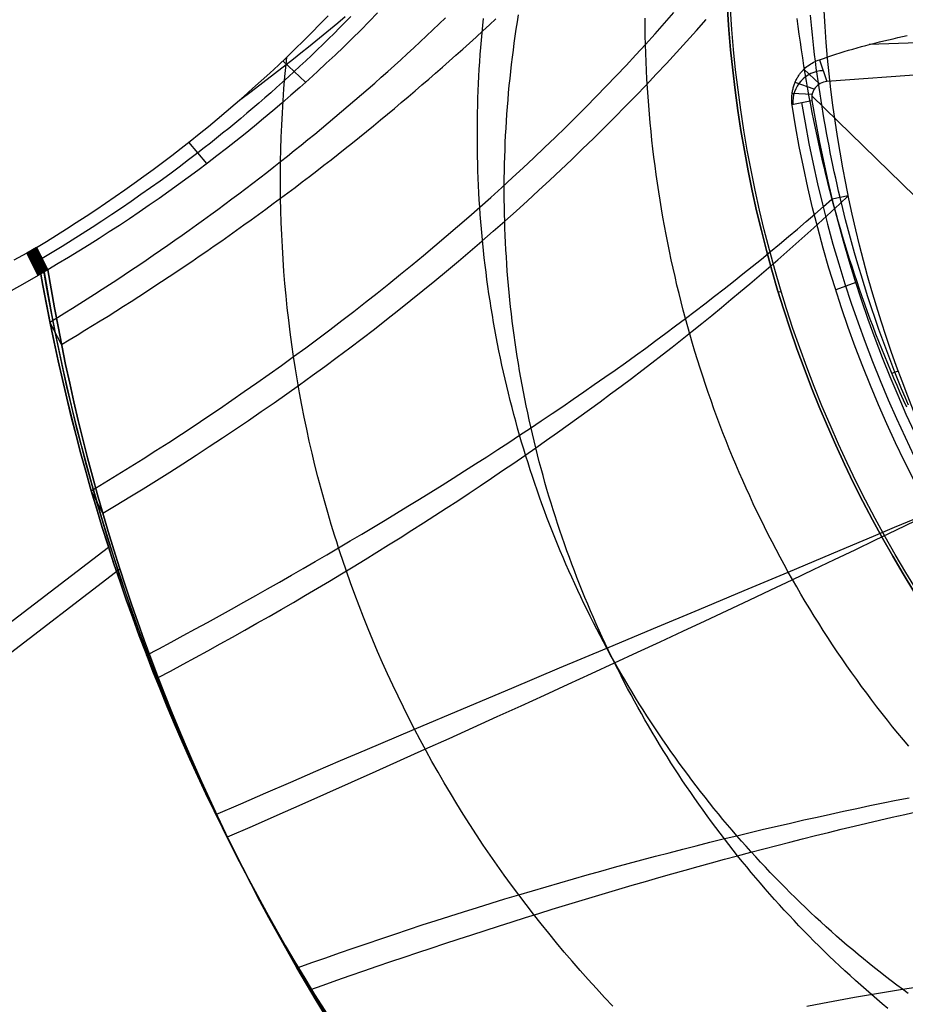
# Model space of a CAD drawing. Extents: x 5157 to 5867, y -156 to 1031.
# Tile 5 of 87: x 5394 to 5450, y 565 to 626. Entities that reach past the tile are written whole.
import ezdxf

# ---------------------------------------------------------------- set-up
doc = ezdxf.new("R2010")
doc.units = 0
doc.layers.add('1', color=7, linetype='CONTINUOUS')

msp = doc.modelspace()

# ---------------------------------------------------------------- linework, layer by layer
at = {"layer": '1', "color": 39}
for p, q in [((5464.366, 625.451, 33.328), (5447.443, 624.841, 33.328)), ((5412.253, 622.484, 32.955), (5410.836, 623.823, 28.257)), ((5444.354, 623.894, 30.676), (5444.801, 622.526, 26.283)), ((5464.28, 623.988, 26.283), (5444.801, 622.526, 26.283)), ((5444.35, 622.381, 26.283), (5443.373, 623.3, 29.662)), ((5444.015, 622.047, 26.283), (5442.82, 622.467, 28.988)), ((5442.63, 621.103, 28.585), (5443.88, 621.358, 26.283)), ((5443.886, 621.715, 26.283), (5442.641, 621.789, 28.701)), ((5443.875, 621.647, 26.283), (5471.832, 594.294, 26.283)), ((5406.099, 617.41, 33.175), (5404.973, 618.753, 28.404)), ((5446.144, 615.399, 20.757), (5445.131, 615.182, 15.783)), ((5395.448, 612.167, 28.355), (5394.848, 611.821, 28.345)), ((5395.927, 610.632, 33.182), (5395.207, 612.027, 28.351)), ((5395.987, 610.667, 33.183), (5395.267, 612.062, 28.352)), ((5396.048, 610.702, 33.185), (5395.328, 612.097, 28.353)), ((5396.108, 610.737, 33.186), (5395.388, 612.132, 28.354)), ((5395.448, 612.167, 28.355), (5396.168, 610.772, 33.187)), ((5396.168, 610.772, 33.187), (5395.448, 612.167, 28.355)), ((5396.168, 610.772, 33.187), (5395.448, 612.167, 28.355)), ((5396.168, 610.772, 33.187), (5395.448, 612.167, 28.355)), ((5395.568, 610.426, 33.176), (5394.848, 611.821, 28.345)), ((5395.628, 610.46, 33.177), (5394.908, 611.855, 28.346)), ((5395.688, 610.494, 33.178), (5394.968, 611.889, 28.347)), ((5395.747, 610.529, 33.179), (5395.027, 611.924, 28.348)), ((5395.807, 610.563, 33.18), (5395.087, 611.958, 28.349)), ((5395.136, 611.263, 30.278), (5395.736, 611.609, 30.288)), ((5395.867, 610.598, 33.181), (5395.147, 611.993, 28.35)), ((5396.168, 610.772, 33.187), (5395.568, 610.426, 33.176)), ((5446.609, 609.969, 26.283), (5445.364, 609.53, 28.667)), ((5441.762, 609.426, 16.982), (5441.962, 609.406, 16.982)), ((5441.762, 609.426, 24.542), (5441.962, 609.406, 24.542)), ((5397.012, 606.112, 31.716), (5396.292, 607.507, 26.884)), ((5397.012, 606.112, 31.716), (5396.292, 607.507, 26.884)), ((5449.265, 604.447, 20.757), (5448.855, 604.297, 15.697)), ((5399.591, 595.574, 28.289), (5398.871, 596.969, 23.457)), ((5399.591, 595.574, 28.289), (5398.871, 596.969, 23.457)), ((5179.403, 424.134, 6.265), (5399.945, 593.455, 22.282)), ((5180.108, 422.755, 11.103), (5400.658, 592.082, 27.121)), ((5403.052, 585.293, 24.804), (5402.332, 586.688, 19.973)), ((5403.052, 585.293, 24.804), (5402.332, 586.688, 19.973)), ((5407.372, 575.342, 21.287), (5406.652, 576.737, 16.455)), ((5407.372, 575.342, 21.287), (5406.652, 576.737, 16.455)), ((5412.519, 565.792, 17.762), (5411.799, 567.187, 12.931)), ((5412.519, 565.792, 17.762), (5411.799, 567.187, 12.931))]:
    msp.add_line(p, q, dxfattribs=at)
at = {"layer": '1', "color": 39, "extrusion": (0.141758, -0.274606, 0.95105)}
msp.add_lwpolyline([(4799.662, -1842.661), (4801.962, -1842.018), (4804.262, -1841.373), (4809.242, -1839.969), (4819.198, -1837.153), (4824.176, -1835.747), (4826.666, -1835.047), (4829.155, -1834.349), (4831.646, -1833.653), (4834.137, -1832.961), (4836.629, -1832.271), (4839.122, -1831.586), (4841.617, -1830.905), (4844.112, -1830.229), (4846.368, -1829.623), (4848.625, -1829.021), (4850.883, -1828.425), (4853.143, -1827.834), (4855.404, -1827.25), (4857.667, -1826.672), (4859.932, -1826.101), (4861.064, -1825.819), (4862.198, -1825.538), (4863.331, -1825.259), (4864.466, -1824.983), (4865.6, -1824.709), (4866.736, -1824.436), (4867.871, -1824.167), (4869.007, -1823.899), (4870.144, -1823.634), (4871.281, -1823.371), (4872.419, -1823.111), (4873.557, -1822.853), (4874.696, -1822.598), (4875.836, -1822.345), (4876.976, -1822.095), (4878.116, -1821.848), (4879.258, -1821.604), (4880.399, -1821.363), (4881.415, -1821.151), (4882.431, -1820.941), (4883.447, -1820.734), (4884.464, -1820.529), (4885.481, -1820.327), (4886.499, -1820.127), (4887.517, -1819.93), (4888.536, -1819.735), (4889.555, -1819.543), (4890.575, -1819.354), (4891.595, -1819.168), (4892.616, -1818.984), (4893.637, -1818.803), (4894.658, -1818.624), (4895.68, -1818.449), (4896.703, -1818.277), (4897.726, -1818.107), (4898.749, -1817.94), (4899.773, -1817.777), (4900.797, -1817.616), (4901.822, -1817.459), (4902.847, -1817.304), (4903.873, -1817.153), (4904.899, -1817.005), (4905.925, -1816.86), (4906.952, -1816.719), (4907.979, -1816.58), (4909.007, -1816.446), (4910.035, -1816.314), (4911.064, -1816.186), (4912.093, -1816.061), (4913.122, -1815.94), (4914.098, -1815.828), (4915.074, -1815.72), (4916.05, -1815.615), (4917.026, -1815.512), (4918.003, -1815.413), (4918.981, -1815.318), (4919.958, -1815.225), (4920.936, -1815.135), (4921.914, -1815.049), (4922.893, -1814.966), (4923.871, -1814.886), (4924.85, -1814.809), (4925.83, -1814.735), (4926.809, -1814.664), (4927.789, -1814.596), (4928.769, -1814.532), (4929.749, -1814.47), (4930.729, -1814.412), (4931.709, -1814.357), (4932.69, -1814.305), (4933.671, -1814.256), (4934.652, -1814.21), (4935.633, -1814.167), (4936.614, -1814.127), (4937.596, -1814.091), (4938.577, -1814.057), (4939.559, -1814.027), (4940.54, -1813.999), (4941.522, -1813.975), (4942.504, -1813.954), (4943.486, -1813.936), (4944.468, -1813.921), (4945.387, -1813.909), (4946.306, -1813.901), (4947.224, -1813.895), (4948.143, -1813.892), (4949.062, -1813.891), (4949.981, -1813.893), (4950.9, -1813.898), (4951.819, -1813.906), (4952.738, -1813.916), (4953.657, -1813.929), (4954.576, -1813.945), (4955.494, -1813.964), (4956.413, -1813.985), (4957.332, -1814.009), (4958.25, -1814.036), (4959.168, -1814.065), (4960.087, -1814.098), (4961.005, -1814.133), (4961.923, -1814.171), (4962.841, -1814.211), (4963.758, -1814.255), (4964.676, -1814.301), (4965.593, -1814.35), (4966.511, -1814.401), (4967.428, -1814.456), (4968.345, -1814.513), (4969.261, -1814.573), (4970.178, -1814.636), (4971.094, -1814.702), (4972.01, -1814.77), (4972.926, -1814.842), (4973.841, -1814.916), (4974.641, -1814.983), (4975.44, -1815.052), (4976.239, -1815.123), (4977.038, -1815.197), (4977.837, -1815.272), (4978.635, -1815.35), (4979.434, -1815.43), (4980.232, -1815.512), (4981.03, -1815.596), (4981.827, -1815.682), (4982.625, -1815.77), (4983.422, -1815.86), (4984.219, -1815.952), (4985.016, -1816.046), (4985.812, -1816.142), (4986.609, -1816.24), (4988.201, -1816.442), (4989.792, -1816.652), (4991.382, -1816.87), (4992.971, -1817.095), (4994.559, -1817.328), (4996.146, -1817.568), (4997.732, -1817.816), (4999.317, -1818.071), (5000.714, -1818.302), (5002.11, -1818.538), (5003.506, -1818.779), (5004.9, -1819.024), (5006.295, -1819.273), (5007.689, -1819.525), (5009.082, -1819.781), (5010.475, -1820.039), (5013.261, -1820.562), (5021.622, -1822.149), (5024.131, -1822.621), (5026.643, -1823.087), (5027.899, -1823.317), (5029.156, -1823.544), (5030.414, -1823.769), (5031.673, -1823.991), (5032.932, -1824.21), (5034.192, -1824.426), (5035.453, -1824.637), (5036.714, -1824.845), (5037.977, -1825.048), (5039.241, -1825.247), (5040.505, -1825.441), (5041.771, -1825.63), (5042.911, -1825.795), (5044.052, -1825.956), (5045.194, -1826.112), (5046.336, -1826.263), (5047.48, -1826.408), (5048.624, -1826.548), (5049.769, -1826.682), (5050.915, -1826.81), (5052.062, -1826.931), (5053.21, -1827.047), (5054.359, -1827.155), (5055.508, -1827.257), (5056.658, -1827.351), (5057.809, -1827.438), (5058.961, -1827.517), (5059.537, -1827.553), (5060.113, -1827.588), (5061.007, -1827.637), (5061.901, -1827.682), (5062.796, -1827.721), (5063.691, -1827.756), (5064.586, -1827.784), (5065.481, -1827.808), (5066.377, -1827.826), (5067.273, -1827.838), (5068.169, -1827.845), (5069.065, -1827.845), (5069.961, -1827.84), (5070.857, -1827.828), (5071.753, -1827.811), (5072.649, -1827.787), (5073.545, -1827.757), (5074.44, -1827.72)], dxfattribs=at)
at = {"layer": '1', "color": 39}
for points in [[(5416.758, 626.816, 32.737), (5416.234, 626.281, 32.763), (5415.706, 625.75, 32.79), (5415.174, 625.224, 32.816), (5414.638, 624.703, 32.843), (5414.098, 624.186, 32.869), (5413.553, 623.674, 32.895), (5413.005, 623.167, 32.92), (5412.453, 622.664, 32.946), (5411.897, 622.166, 32.97), (5411.336, 621.672, 32.995), (5410.772, 621.183, 33.018), (5410.205, 620.698, 33.041), (5409.633, 620.218, 33.063), (5409.058, 619.742, 33.084), (5408.479, 619.271, 33.104), (5407.896, 618.804, 33.123), (5407.31, 618.342, 33.141), (5406.72, 617.884, 33.158), (5406.126, 617.431, 33.174), (5405.529, 616.982, 33.188), (5404.928, 616.538, 33.201), (5404.324, 616.098, 33.212), (5403.716, 615.662, 33.222), (5403.105, 615.231, 33.23), (5402.491, 614.804, 33.236), (5401.873, 614.381, 33.241), (5401.252, 613.963, 33.243), (5400.628, 613.549, 33.244), (5400, 613.139, 33.243), (5399.369, 612.734, 33.239), (5398.735, 612.333, 33.233), (5398.098, 611.936, 33.225), (5397.458, 611.544, 33.215), (5396.814, 611.156, 33.202), (5396.168, 610.772, 33.187)], [(5398.87, 596.969, 23.457), (5399.684, 597.463, 23.475), (5400.496, 597.96, 23.489), (5401.304, 598.462, 23.499), (5402.109, 598.968, 23.504), (5402.911, 599.478, 23.505), (5403.71, 599.992, 23.502), (5404.506, 600.51, 23.495), (5405.298, 601.032, 23.483), (5406.087, 601.558, 23.467), (5406.872, 602.088, 23.447), (5407.654, 602.622, 23.423), (5408.432, 603.16, 23.395), (5409.206, 603.701, 23.362), (5409.977, 604.247, 23.325), (5410.744, 604.796, 23.284), (5411.507, 605.349, 23.239), (5412.266, 605.905, 23.189), (5413.021, 606.466, 23.135), (5413.772, 607.03, 23.078), (5414.519, 607.597, 23.015), (5415.261, 608.169, 22.949), (5415.999, 608.743, 22.879), (5416.733, 609.322, 22.804), (5417.463, 609.904, 22.726), (5418.188, 610.489, 22.643), (5418.909, 611.078, 22.556), (5419.625, 611.67, 22.465), (5420.336, 612.266, 22.369), (5421.043, 612.865, 22.27), (5421.745, 613.467, 22.166), (5422.442, 614.073, 22.058), (5423.134, 614.682, 21.946), (5423.821, 615.294, 21.83), (5424.503, 615.91, 21.71), (5425.18, 616.529, 21.586), (5425.852, 617.151, 21.458), (5426.518, 617.776, 21.325), (5427.18, 618.404, 21.189), (5427.835, 619.035, 21.048), (5428.486, 619.669, 20.904), (5429.131, 620.306, 20.755), (5429.77, 620.947, 20.603), (5430.404, 621.59, 20.446), (5431.032, 622.236, 20.285), (5431.654, 622.885, 20.121), (5432.27, 623.536, 19.952), (5432.881, 624.191, 19.78), (5433.485, 624.848, 19.603), (5434.084, 625.508, 19.423), (5434.676, 626.171, 19.239), (5435.262, 626.836, 19.051)], [(5395.448, 612.167, 28.355), (5396.075, 612.549, 28.373), (5396.698, 612.936, 28.389), (5397.318, 613.327, 28.402), (5397.934, 613.722, 28.413), (5398.547, 614.122, 28.421), (5399.157, 614.526, 28.428), (5399.763, 614.935, 28.433), (5400.365, 615.348, 28.436), (5400.964, 615.766, 28.437), (5401.559, 616.188, 28.436), (5402.15, 616.614, 28.434), (5402.738, 617.045, 28.43), (5403.322, 617.481, 28.425), (5403.903, 617.921, 28.419), (5404.479, 618.366, 28.411), (5405.052, 618.815, 28.402), (5405.62, 619.269, 28.392), (5406.185, 619.727, 28.38), (5406.746, 620.19, 28.368), (5407.303, 620.658, 28.356), (5407.856, 621.13, 28.342), (5408.404, 621.607, 28.328), (5408.949, 622.089, 28.313), (5409.49, 622.575, 28.297), (5410.026, 623.066, 28.281), (5410.558, 623.562, 28.265), (5411.086, 624.062, 28.249), (5411.61, 624.568, 28.232), (5412.129, 625.077, 28.216), (5412.644, 625.592, 28.199), (5413.155, 626.112, 28.183), (5413.661, 626.636, 28.166)], [(5415.075, 626.599, 30.464), (5414.73, 626.245, 30.479), (5414.384, 625.893, 30.494), (5414.036, 625.543, 30.509), (5413.686, 625.195, 30.524), (5413.334, 624.849, 30.538), (5412.98, 624.505, 30.553), (5412.624, 624.164, 30.568), (5412.267, 623.824, 30.582), (5411.907, 623.487, 30.597), (5411.546, 623.152, 30.611), (5411.183, 622.819, 30.625), (5410.819, 622.489, 30.638), (5410.452, 622.16, 30.652), (5410.084, 621.834, 30.665), (5409.714, 621.509, 30.677), (5409.343, 621.187, 30.689), (5408.969, 620.867, 30.701), (5408.594, 620.549, 30.713), (5408.218, 620.234, 30.724), (5407.839, 619.92, 30.734), (5407.46, 619.608, 30.744), (5407.078, 619.299, 30.754), (5406.695, 618.992, 30.763), (5406.31, 618.686, 30.772), (5405.924, 618.383, 30.78), (5405.536, 618.082, 30.788), (5404.951, 617.634, 30.798), (5404.363, 617.191, 30.807), (5403.771, 616.753, 30.814), (5403.176, 616.319, 30.821), (5402.578, 615.89, 30.825), (5401.977, 615.466, 30.828), (5401.372, 615.046, 30.83), (5400.765, 614.63, 30.83), (5400.155, 614.219, 30.829), (5399.542, 613.813, 30.825), (5398.926, 613.411, 30.821), (5398.307, 613.014, 30.814), (5397.686, 612.621, 30.805), (5397.062, 612.233, 30.795), (5396.436, 611.849, 30.783), (5395.808, 611.47, 30.769)], [(5396.292, 607.507, 26.884), (5396.76, 607.794, 26.896), (5397.228, 608.083, 26.907), (5397.694, 608.374, 26.916), (5398.159, 608.666, 26.924), (5398.623, 608.96, 26.93), (5399.086, 609.256, 26.935), (5399.548, 609.553, 26.938), (5400.009, 609.853, 26.94), (5400.468, 610.154, 26.941), (5400.926, 610.456, 26.94), (5401.384, 610.761, 26.938), (5401.84, 611.067, 26.934), (5402.294, 611.374, 26.929), (5402.748, 611.684, 26.923), (5403.2, 611.995, 26.915), (5403.652, 612.308, 26.906), (5404.102, 612.622, 26.895), (5404.55, 612.938, 26.883), (5404.998, 613.256, 26.87), (5405.444, 613.575, 26.855), (5405.889, 613.896, 26.838), (5406.333, 614.219, 26.821), (5406.775, 614.543, 26.802), (5407.216, 614.869, 26.781), (5407.656, 615.196, 26.759), (5408.095, 615.525, 26.736), (5408.532, 615.856, 26.712), (5408.968, 616.189, 26.686), (5409.402, 616.522, 26.658), (5409.836, 616.858, 26.63), (5410.268, 617.195, 26.6), (5410.698, 617.534, 26.568), (5411.127, 617.874, 26.535), (5411.555, 618.216, 26.501), (5411.982, 618.56, 26.466), (5412.407, 618.905, 26.429), (5412.83, 619.251, 26.39), (5413.253, 619.6, 26.351), (5413.674, 619.949, 26.31), (5414.093, 620.301, 26.267), (5414.511, 620.653, 26.224), (5414.927, 621.008, 26.179), (5415.343, 621.364, 26.132), (5415.756, 621.721, 26.085), (5416.168, 622.08, 26.036), (5416.579, 622.441, 25.985), (5416.988, 622.803, 25.933), (5417.396, 623.166, 25.88), (5417.802, 623.532, 25.826), (5418.206, 623.898, 25.77), (5418.609, 624.266, 25.713), (5419.011, 624.636, 25.655), (5419.411, 625.007, 25.595), (5419.809, 625.38, 25.534), (5420.206, 625.754, 25.472), (5420.601, 626.129, 25.408), (5420.995, 626.506, 25.343)], [(5397.012, 606.112, 31.716), (5397.499, 606.403, 31.726), (5397.986, 606.696, 31.735), (5398.471, 606.991, 31.742), (5398.955, 607.288, 31.748), (5399.438, 607.586, 31.753), (5399.921, 607.886, 31.755), (5400.402, 608.188, 31.757), (5400.882, 608.492, 31.757), (5401.361, 608.797, 31.755), (5401.838, 609.103, 31.752), (5402.315, 609.412, 31.747), (5402.791, 609.722, 31.741), (5403.265, 610.034, 31.733), (5403.738, 610.347, 31.724), (5404.21, 610.662, 31.713), (5404.681, 610.979, 31.701), (5405.151, 611.297, 31.687), (5405.62, 611.617, 31.672), (5406.087, 611.939, 31.655), (5406.553, 612.262, 31.637), (5407.019, 612.587, 31.617), (5407.482, 612.914, 31.595), (5407.945, 613.242, 31.573), (5408.407, 613.571, 31.548), (5408.867, 613.903, 31.522), (5409.326, 614.235, 31.495), (5409.784, 614.57, 31.466), (5410.24, 614.906, 31.436), (5410.695, 615.243, 31.404), (5411.149, 615.583, 31.37), (5411.602, 615.923, 31.335), (5412.054, 616.266, 31.299), (5412.504, 616.609, 31.261), (5412.953, 616.955, 31.221), (5413.4, 617.302, 31.18), (5413.847, 617.65, 31.138), (5414.292, 618, 31.094), (5414.735, 618.351, 31.048), (5415.178, 618.704, 31.001), (5415.619, 619.059, 30.953), (5416.059, 619.415, 30.903), (5416.497, 619.773, 30.851), (5416.934, 620.132, 30.798), (5417.369, 620.492, 30.743), (5417.804, 620.854, 30.687), (5418.236, 621.217, 30.63), (5418.668, 621.582, 30.571), (5419.098, 621.949, 30.51), (5419.527, 622.317, 30.448), (5419.954, 622.686, 30.384), (5420.38, 623.057, 30.319), (5420.804, 623.429, 30.252), (5421.227, 623.803, 30.184), (5421.649, 624.178, 30.114), (5422.069, 624.554, 30.043), (5422.487, 624.932, 29.97), (5422.905, 625.311, 29.896), (5423.32, 625.692, 29.82), (5423.735, 626.074, 29.743), (5424.147, 626.458, 29.664)], [(5399.59, 595.574, 28.289), (5400.434, 596.077, 28.305), (5401.274, 596.585, 28.317), (5402.112, 597.097, 28.325), (5402.945, 597.614, 28.329), (5403.776, 598.135, 28.328), (5404.603, 598.661, 28.323), (5405.426, 599.192, 28.314), (5406.246, 599.727, 28.301), (5407.062, 600.267, 28.283), (5407.875, 600.81, 28.261), (5408.684, 601.359, 28.235), (5409.489, 601.911, 28.204), (5410.29, 602.468, 28.17), (5411.087, 603.029, 28.131), (5411.88, 603.595, 28.088), (5412.669, 604.164, 28.04), (5413.454, 604.738, 27.988), (5414.235, 605.315, 27.933), (5415.011, 605.897, 27.872), (5415.783, 606.483, 27.808), (5416.551, 607.072, 27.739), (5417.314, 607.666, 27.666), (5418.073, 608.264, 27.589), (5418.828, 608.865, 27.507), (5419.578, 609.47, 27.422), (5420.323, 610.079, 27.332), (5421.063, 610.692, 27.237), (5421.799, 611.308, 27.139), (5422.529, 611.928, 27.036), (5423.255, 612.551, 26.929), (5423.976, 613.179, 26.818), (5424.692, 613.809, 26.702), (5425.403, 614.443, 26.582), (5426.109, 615.081, 26.458), (5426.809, 615.722, 26.33), (5427.504, 616.366, 26.197), (5428.194, 617.014, 26.06), (5428.879, 617.665, 25.919), (5429.558, 618.319, 25.774), (5430.232, 618.976, 25.624), (5430.9, 619.637, 25.47), (5431.563, 620.3, 25.312), (5432.22, 620.967, 25.15), (5432.872, 621.636, 24.983), (5433.517, 622.309, 24.812), (5434.158, 622.984, 24.637), (5434.792, 623.662, 24.458), (5435.42, 624.343, 24.274), (5436.043, 625.027, 24.086), (5436.66, 625.714, 23.894), (5437.27, 626.403, 23.698)], [(5408.125, 621.361, 28.339), (5408.858, 621.912, 28.293), (5409.588, 622.467, 28.244), (5410.315, 623.027, 28.191), (5411.038, 623.592, 28.135), (5411.504, 623.96, 28.097), (5411.969, 624.33, 28.057), (5412.432, 624.702, 28.015), (5412.894, 625.076, 27.973), (5413.354, 625.452, 27.929), (5413.813, 625.83, 27.883), (5414.27, 626.21, 27.836), (5414.725, 626.592, 27.788)], [(5449.878, 565.562, 10.165), (5449.525, 565.823, 10.245), (5449.174, 566.087, 10.326), (5448.824, 566.353, 10.407), (5448.476, 566.621, 10.488), (5448.13, 566.892, 10.569), (5447.785, 567.165, 10.651), (5447.442, 567.441, 10.733), (5447.101, 567.719, 10.816), (5446.761, 568, 10.898), (5446.423, 568.283, 10.981), (5446.087, 568.569, 11.065), (5445.753, 568.856, 11.148), (5445.421, 569.146, 11.232), (5445.09, 569.439, 11.316), (5444.762, 569.734, 11.401), (5444.435, 570.031, 11.486), (5444.11, 570.33, 11.571), (5443.787, 570.632, 11.656), (5443.466, 570.936, 11.741), (5443.147, 571.242, 11.827), (5442.83, 571.55, 11.913), (5442.515, 571.861, 11.999), (5442.202, 572.174, 12.086), (5441.89, 572.489, 12.173), (5441.581, 572.806, 12.26), (5441.274, 573.126, 12.347), (5440.969, 573.447, 12.434), (5440.667, 573.771, 12.522), (5440.366, 574.097, 12.61), (5440.067, 574.425, 12.698), (5439.771, 574.756, 12.787), (5439.476, 575.088, 12.875), (5439.184, 575.422, 12.964), (5438.894, 575.759, 13.053), (5438.606, 576.098, 13.142), (5438.321, 576.438, 13.232), (5438.038, 576.781, 13.322), (5437.757, 577.126, 13.411), (5437.478, 577.473, 13.501), (5437.201, 577.821, 13.592), (5436.927, 578.172, 13.682), (5436.655, 578.525, 13.773), (5436.386, 578.879, 13.863), (5436.118, 579.236, 13.954), (5435.853, 579.594, 14.045), (5435.591, 579.955, 14.137), (5435.331, 580.317, 14.228), (5435.073, 580.681, 14.32), (5434.817, 581.047, 14.412), (5434.564, 581.415, 14.503), (5434.314, 581.784, 14.595), (5434.066, 582.156, 14.688), (5433.82, 582.529, 14.78), (5433.577, 582.904, 14.873), (5433.336, 583.28, 14.965), (5433.098, 583.659, 15.058), (5432.862, 584.039, 15.151), (5432.629, 584.42, 15.244), (5432.399, 584.804, 15.337), (5432.171, 585.189, 15.43), (5431.945, 585.576, 15.523), (5431.722, 585.964, 15.617), (5431.502, 586.354, 15.71), (5431.284, 586.746, 15.804), (5431.069, 587.139, 15.898), (5430.857, 587.534, 15.992), (5430.647, 587.93, 16.086), (5430.44, 588.328, 16.18), (5430.235, 588.727, 16.274), (5430.033, 589.128, 16.368), (5429.834, 589.53, 16.462), (5429.638, 589.933, 16.557), (5429.444, 590.339, 16.651), (5429.253, 590.745, 16.746), (5429.064, 591.153, 16.84), (5428.879, 591.562, 16.935), (5428.696, 591.973, 17.029), (5428.516, 592.385, 17.124), (5428.338, 592.798, 17.219), (5428.164, 593.212, 17.314), (5427.992, 593.628, 17.409), (5427.823, 594.045, 17.504), (5427.656, 594.463, 17.598), (5427.493, 594.883, 17.693), (5427.332, 595.304, 17.788), (5427.174, 595.725, 17.883), (5427.019, 596.148, 17.978), (5426.867, 596.572, 18.074), (5426.717, 596.998, 18.169), (5426.571, 597.424, 18.264), (5426.427, 597.851, 18.359), (5426.286, 598.28, 18.454), (5426.148, 598.709, 18.549), (5426.013, 599.14, 18.644), (5425.88, 599.571, 18.739), (5425.751, 600.004, 18.834), (5425.625, 600.437, 18.929), (5425.501, 600.871, 19.024), (5425.38, 601.306, 19.119), (5425.263, 601.743, 19.214), (5425.148, 602.18, 19.309), (5425.036, 602.617, 19.404), (5424.927, 603.056, 19.499), (5424.821, 603.496, 19.594), (5424.718, 603.936, 19.689), (5424.618, 604.377, 19.784), (5424.521, 604.819, 19.879), (5424.426, 605.261, 19.973), (5424.335, 605.704, 20.068), (5424.247, 606.148, 20.163), (5424.161, 606.593, 20.257), (5424.079, 607.038, 20.352), (5424, 607.484, 20.446), (5423.923, 607.93, 20.541), (5423.849, 608.377, 20.635), (5423.779, 608.824, 20.729), (5423.711, 609.272, 20.823), (5423.647, 609.721, 20.917), (5423.585, 610.17, 21.011), (5423.526, 610.619, 21.105), (5423.471, 611.069, 21.199), (5423.418, 611.52, 21.293), (5423.369, 611.97, 21.387), (5423.322, 612.422, 21.48), (5423.278, 612.873, 21.574), (5423.238, 613.325, 21.667), (5423.2, 613.777, 21.76), (5423.165, 614.229, 21.853), (5423.134, 614.682, 21.946), (5423.105, 615.135, 22.039), (5423.079, 615.588, 22.132), (5423.057, 616.042, 22.225), (5423.037, 616.495, 22.317), (5423.021, 616.949, 22.41), (5423.007, 617.403, 22.502), (5422.997, 617.857, 22.594), (5422.989, 618.311, 22.687), (5422.985, 618.765, 22.778), (5422.983, 619.22, 22.87), (5422.985, 619.674, 22.962), (5422.989, 620.128, 23.053), (5422.996, 620.583, 23.145), (5423.007, 621.037, 23.236), (5423.02, 621.491, 23.327), (5423.037, 621.946, 23.418), (5423.056, 622.4, 23.509), (5423.079, 622.854, 23.6), (5423.104, 623.308, 23.69), (5423.132, 623.761, 23.78), (5423.164, 624.215, 23.871), (5423.198, 624.668, 23.961), (5423.235, 625.121, 24.05), (5423.276, 625.574, 24.14), (5423.319, 626.027, 24.23), (5423.365, 626.479, 24.319)], [(5448.612, 564.628, 15.18), (5448.27, 564.914, 15.268), (5447.93, 565.203, 15.356), (5447.592, 565.493, 15.444), (5447.256, 565.786, 15.533), (5446.922, 566.082, 15.621), (5446.59, 566.379, 15.71), (5446.259, 566.679, 15.799), (5445.931, 566.981, 15.888), (5445.605, 567.285, 15.977), (5445.28, 567.592, 16.067), (5444.958, 567.901, 16.156), (5444.638, 568.211, 16.246), (5444.32, 568.524, 16.336), (5444.003, 568.84, 16.426), (5443.689, 569.157, 16.516), (5443.377, 569.477, 16.606), (5443.067, 569.798, 16.697), (5442.76, 570.122, 16.788), (5442.454, 570.448, 16.878), (5442.151, 570.775, 16.969), (5441.849, 571.105, 17.061), (5441.55, 571.437, 17.152), (5441.253, 571.771, 17.243), (5440.959, 572.107, 17.335), (5440.666, 572.445, 17.426), (5440.376, 572.786, 17.518), (5440.089, 573.128, 17.61), (5439.803, 573.472, 17.702), (5439.52, 573.817, 17.794), (5439.239, 574.165, 17.886), (5438.96, 574.515, 17.978), (5438.684, 574.867, 18.07), (5438.41, 575.22, 18.163), (5438.139, 575.576, 18.255), (5437.87, 575.933, 18.348), (5437.603, 576.292, 18.441), (5437.339, 576.653, 18.534), (5437.077, 577.016, 18.626), (5436.818, 577.381, 18.719), (5436.561, 577.747, 18.812), (5436.306, 578.115, 18.906), (5436.054, 578.485, 18.999), (5435.805, 578.856, 19.092), (5435.558, 579.229, 19.185), (5435.313, 579.604, 19.279), (5435.071, 579.981, 19.372), (5434.832, 580.359, 19.465), (5434.595, 580.739, 19.559), (5434.36, 581.12, 19.652), (5434.129, 581.503, 19.746), (5433.899, 581.888, 19.84), (5433.673, 582.274, 19.933), (5433.449, 582.662, 20.027), (5433.228, 583.051, 20.12), (5433.009, 583.442, 20.214), (5432.793, 583.834, 20.308), (5432.579, 584.227, 20.402), (5432.368, 584.622, 20.495), (5432.16, 585.019, 20.589), (5431.955, 585.417, 20.683), (5431.752, 585.816, 20.776), (5431.552, 586.217, 20.87), (5431.355, 586.619, 20.964), (5431.161, 587.023, 21.058), (5430.969, 587.427, 21.151), (5430.78, 587.833, 21.245), (5430.593, 588.241, 21.339), (5430.41, 588.649, 21.432), (5430.229, 589.059, 21.526), (5430.051, 589.47, 21.619), (5429.876, 589.882, 21.713), (5429.704, 590.296, 21.806), (5429.534, 590.71, 21.9), (5429.367, 591.126, 21.993), (5429.203, 591.543, 22.087), (5429.042, 591.961, 22.18), (5428.884, 592.38, 22.273), (5428.728, 592.8, 22.366), (5428.575, 593.221, 22.459), (5428.426, 593.643, 22.552), (5428.279, 594.067, 22.645), (5428.134, 594.491, 22.738), (5427.993, 594.916, 22.831), (5427.855, 595.342, 22.924), (5427.719, 595.769, 23.017), (5427.586, 596.197, 23.109), (5427.457, 596.625, 23.202), (5427.33, 597.055, 23.294), (5427.206, 597.485, 23.386), (5427.085, 597.917, 23.478), (5426.967, 598.349, 23.571), (5426.851, 598.781, 23.663), (5426.739, 599.215, 23.754), (5426.63, 599.649, 23.846), (5426.523, 600.084, 23.938), (5426.42, 600.52, 24.029), (5426.319, 600.956, 24.121), (5426.222, 601.393, 24.212), (5426.127, 601.831, 24.303), (5426.036, 602.269, 24.394), (5425.947, 602.708, 24.485), (5425.861, 603.148, 24.576), (5425.778, 603.588, 24.666), (5425.698, 604.028, 24.757), (5425.622, 604.469, 24.847), (5425.548, 604.911, 24.937), (5425.477, 605.353, 25.027), (5425.409, 605.795, 25.117), (5425.344, 606.238, 25.206), (5425.281, 606.681, 25.296), (5425.222, 607.125, 25.385), (5425.166, 607.569, 25.474), (5425.113, 608.013, 25.563), (5425.063, 608.458, 25.652), (5425.016, 608.902, 25.741), (5424.971, 609.348, 25.829), (5424.93, 609.793, 25.917), (5424.892, 610.239, 26.005), (5424.856, 610.684, 26.093), (5424.824, 611.13, 26.181), (5424.794, 611.577, 26.268), (5424.768, 612.023, 26.355), (5424.745, 612.469, 26.442), (5424.724, 612.916, 26.529), (5424.707, 613.363, 26.616), (5424.692, 613.809, 26.702), (5424.681, 614.256, 26.788), (5424.672, 614.703, 26.874), (5424.666, 615.149, 26.96), (5424.664, 615.596, 27.045), (5424.664, 616.043, 27.13), (5424.668, 616.489, 27.215), (5424.674, 616.936, 27.3), (5424.683, 617.382, 27.385), (5424.695, 617.828, 27.469), (5424.711, 618.274, 27.553), (5424.729, 618.72, 27.637), (5424.75, 619.166, 27.72), (5424.774, 619.611, 27.804), (5424.801, 620.057, 27.887), (5424.831, 620.502, 27.969), (5424.863, 620.946, 28.052), (5424.899, 621.391, 28.134), (5424.938, 621.835, 28.216), (5424.979, 622.279, 28.298), (5425.024, 622.722, 28.379), (5425.071, 623.165, 28.46), (5425.122, 623.607, 28.541), (5425.175, 624.05, 28.622), (5425.231, 624.491, 28.702), (5425.29, 624.932, 28.782), (5425.352, 625.373, 28.862), (5425.416, 625.813, 28.941), (5425.484, 626.253, 29.02), (5425.555, 626.692, 29.099)], [(5449.926, 581.008, 14.365), (5449.586, 581.412, 14.417), (5449.25, 581.819, 14.469), (5448.916, 582.228, 14.522), (5448.586, 582.641, 14.574), (5448.259, 583.056, 14.627), (5447.935, 583.474, 14.68), (5447.614, 583.894, 14.734), (5447.296, 584.318, 14.787), (5446.982, 584.743, 14.841), (5446.671, 585.172, 14.895), (5446.363, 585.603, 14.949), (5446.058, 586.036, 15.003), (5445.756, 586.472, 15.058), (5445.458, 586.911, 15.112), (5445.163, 587.351, 15.167), (5444.872, 587.795, 15.222), (5444.584, 588.241, 15.278), (5444.299, 588.689, 15.333), (5444.017, 589.139, 15.389), (5443.739, 589.592, 15.444), (5443.465, 590.047, 15.5), (5443.194, 590.505, 15.556), (5442.926, 590.964, 15.613), (5442.662, 591.426, 15.669), (5442.401, 591.89, 15.725), (5442.144, 592.356, 15.782), (5441.891, 592.825, 15.839), (5441.641, 593.295, 15.896), (5441.394, 593.768, 15.953), (5441.151, 594.242, 16.01), (5440.912, 594.719, 16.067), (5440.676, 595.198, 16.125), (5440.444, 595.678, 16.182), (5440.215, 596.161, 16.24), (5439.991, 596.645, 16.298), (5439.769, 597.132, 16.356), (5439.552, 597.62, 16.414), (5439.338, 598.11, 16.472), (5439.127, 598.602, 16.531), (5438.921, 599.095, 16.589), (5438.718, 599.591, 16.648), (5438.519, 600.088, 16.707), (5438.323, 600.586, 16.766), (5438.131, 601.087, 16.825), (5437.943, 601.589, 16.884), (5437.759, 602.092, 16.943), (5437.578, 602.597, 17.002), (5437.402, 603.104, 17.062), (5437.229, 603.612, 17.121), (5437.059, 604.122, 17.181), (5436.894, 604.633, 17.241), (5436.732, 605.146, 17.301), (5436.574, 605.66, 17.361), (5436.421, 606.175, 17.421), (5436.27, 606.692, 17.482), (5436.124, 607.21, 17.542), (5435.982, 607.729, 17.603), (5435.843, 608.25, 17.663), (5435.708, 608.771, 17.724), (5435.578, 609.294, 17.785), (5435.451, 609.818, 17.846), (5435.328, 610.344, 17.907), (5435.209, 610.87, 17.968), (5435.093, 611.397, 18.029), (5434.982, 611.926, 18.091), (5434.874, 612.455, 18.152), (5434.771, 612.986, 18.214), (5434.671, 613.517, 18.276), (5434.576, 614.05, 18.338), (5434.484, 614.583, 18.4), (5434.396, 615.117, 18.462), (5434.312, 615.652, 18.524), (5434.232, 616.188, 18.587), (5434.155, 616.725, 18.649), (5434.083, 617.262, 18.712), (5434.015, 617.8, 18.775), (5433.95, 618.339, 18.838), (5433.89, 618.878, 18.901), (5433.833, 619.418, 18.964), (5433.781, 619.959, 19.027), (5433.732, 620.5, 19.091), (5433.688, 621.042, 19.154), (5433.647, 621.585, 19.218), (5433.61, 622.127, 19.282), (5433.577, 622.671, 19.346), (5433.548, 623.215, 19.41), (5433.523, 623.759, 19.474), (5433.502, 624.303, 19.539), (5433.485, 624.848, 19.603), (5433.472, 625.393, 19.668), (5433.463, 625.939, 19.733), (5433.458, 626.485, 19.798)], [(5442.936, 626.471, 15.976), (5442.999, 625.979, 15.965), (5443.065, 625.487, 15.954), (5443.133, 624.996, 15.944), (5443.205, 624.505, 15.933), (5443.279, 624.014, 15.923), (5443.356, 623.524, 15.914), (5443.436, 623.035, 15.904), (5443.519, 622.546, 15.895), (5443.604, 622.057, 15.886), (5443.693, 621.569, 15.878), (5443.784, 621.081, 15.869), (5443.878, 620.594, 15.861), (5443.975, 620.107, 15.853), (5444.075, 619.621, 15.845), (5444.178, 619.135, 15.838), (5444.284, 618.65, 15.831), (5444.392, 618.166, 15.824), (5444.503, 617.683, 15.817), (5444.617, 617.2, 15.81), (5444.734, 616.717, 15.804), (5444.854, 616.236, 15.797), (5444.977, 615.755, 15.791), (5445.103, 615.275, 15.785), (5445.231, 614.795, 15.78), (5445.362, 614.317, 15.774), (5445.496, 613.839, 15.769), (5445.633, 613.362, 15.764), (5445.773, 612.885, 15.759), (5445.916, 612.41, 15.754), (5446.061, 611.936, 15.749), (5446.21, 611.462, 15.745), (5446.361, 610.989, 15.741), (5446.515, 610.517, 15.737), (5446.672, 610.047, 15.733), (5446.832, 609.577, 15.729), (5446.995, 609.108, 15.725), (5447.161, 608.64, 15.722), (5447.329, 608.173, 15.718), (5447.5, 607.707, 15.715), (5447.675, 607.242, 15.712), (5447.852, 606.779, 15.709), (5448.031, 606.316, 15.706), (5448.214, 605.854, 15.703), (5448.4, 605.394, 15.701), (5448.588, 604.935, 15.698), (5448.78, 604.477, 15.696), (5448.974, 604.02, 15.694), (5449.171, 603.564, 15.692), (5449.371, 603.11, 15.69), (5449.573, 602.657, 15.688), (5449.779, 602.205, 15.686)], [(5449.908, 602.31, 18.219), (5449.691, 602.823, 18.22), (5449.477, 603.338, 18.221), (5449.267, 603.854, 18.222), (5449.06, 604.372, 18.223), (5448.801, 605.038, 18.224), (5448.547, 605.706, 18.226), (5448.3, 606.376, 18.228), (5448.059, 607.049, 18.229), (5447.824, 607.725, 18.231), (5447.594, 608.402, 18.234), (5447.371, 609.082, 18.236), (5447.154, 609.764, 18.238), (5446.943, 610.448, 18.241), (5446.738, 611.134, 18.244), (5446.539, 611.822, 18.247), (5446.346, 612.512, 18.25), (5446.16, 613.204, 18.254), (5445.979, 613.898, 18.257), (5445.805, 614.593, 18.261), (5445.637, 615.29, 18.265), (5445.543, 615.691, 18.268), (5445.451, 616.092, 18.27), (5445.362, 616.494, 18.273), (5445.274, 616.896, 18.275), (5445.189, 617.299, 18.278), (5445.105, 617.702, 18.281), (5445.024, 618.106, 18.284), (5444.944, 618.51, 18.287), (5444.867, 618.914, 18.29), (5444.791, 619.32, 18.293), (5444.718, 619.725, 18.296), (5444.647, 620.131, 18.299), (5444.577, 620.538, 18.303), (5444.51, 620.945, 18.306), (5444.445, 621.352, 18.31), (5444.382, 621.759, 18.314), (5444.321, 622.168, 18.317), (5444.262, 622.576, 18.321), (5444.205, 622.985, 18.325), (5444.15, 623.394, 18.329), (5444.097, 623.803, 18.333), (5444.046, 624.213, 18.338), (5443.997, 624.623, 18.342), (5443.951, 625.034, 18.346), (5443.906, 625.445, 18.351), (5443.863, 625.856, 18.356), (5443.823, 626.267, 18.36), (5443.784, 626.679, 18.365)], [(5444.354, 623.894, 30.676), (5444.606, 623.982, 30.916), (5444.86, 624.069, 31.154), (5445.116, 624.155, 31.389), (5445.375, 624.239, 31.622), (5445.636, 624.322, 31.853), (5445.9, 624.403, 32.08), (5446.166, 624.483, 32.306), (5446.434, 624.562, 32.529), (5446.705, 624.639, 32.749), (5446.978, 624.715, 32.966), (5447.253, 624.79, 33.181), (5447.531, 624.863, 33.394), (5447.811, 624.935, 33.604), (5448.093, 625.005, 33.811), (5448.377, 625.074, 34.015), (5448.664, 625.142, 34.217), (5448.953, 625.209, 34.416), (5449.243, 625.274, 34.612), (5449.537, 625.337, 34.806), (5449.832, 625.4, 34.996)], [(5431.45, 564.766, 10.04), (5430.93, 565.317, 10.251), (5430.415, 565.873, 10.464), (5429.906, 566.435, 10.677), (5429.401, 567.002, 10.891), (5428.902, 567.574, 11.105), (5428.409, 568.152, 11.32), (5427.921, 568.734, 11.535), (5427.438, 569.322, 11.751), (5426.961, 569.916, 11.968), (5426.49, 570.514, 12.185), (5426.024, 571.117, 12.403), (5425.565, 571.725, 12.621), (5425.111, 572.338, 12.84), (5424.663, 572.956, 13.059), (5424.222, 573.579, 13.279), (5423.786, 574.207, 13.499), (5423.357, 574.839, 13.719), (5422.934, 575.475, 13.94), (5422.517, 576.117, 14.161), (5422.107, 576.762, 14.382), (5421.703, 577.412, 14.604), (5421.305, 578.067, 14.826), (5420.914, 578.725, 15.048), (5420.53, 579.388, 15.271), (5420.152, 580.055, 15.493), (5419.782, 580.726, 15.716), (5419.417, 581.401, 15.94), (5419.06, 582.079, 16.163), (5418.71, 582.762, 16.386), (5418.367, 583.448, 16.61), (5418.031, 584.138, 16.833), (5417.701, 584.832, 17.057), (5417.379, 585.529, 17.28), (5417.064, 586.229, 17.504), (5416.757, 586.933, 17.728), (5416.456, 587.64, 17.951), (5416.163, 588.35, 18.175), (5415.877, 589.063, 18.398), (5415.598, 589.779, 18.621), (5415.327, 590.498, 18.845), (5415.063, 591.22, 19.068), (5414.807, 591.945, 19.29), (5414.559, 592.672, 19.513), (5414.437, 593.037, 19.624), (5414.317, 593.402, 19.735), (5414.2, 593.768, 19.846), (5414.084, 594.134, 19.957), (5413.858, 594.869, 20.179), (5413.64, 595.606, 20.4), (5413.429, 596.345, 20.622), (5413.226, 597.086, 20.842), (5413.031, 597.829, 21.063), (5412.844, 598.574, 21.283), (5412.664, 599.321, 21.502), (5412.492, 600.069, 21.721), (5412.328, 600.819, 21.94), (5412.171, 601.571, 22.157), (5412.023, 602.324, 22.375), (5411.882, 603.078, 22.592), (5411.749, 603.834, 22.808), (5411.624, 604.591, 23.024), (5411.507, 605.349, 23.239), (5411.397, 606.107, 23.453), (5411.296, 606.867, 23.666), (5411.202, 607.627, 23.879), (5411.117, 608.388, 24.091), (5411.039, 609.15, 24.303), (5410.969, 609.912, 24.513), (5410.907, 610.674, 24.723), (5410.852, 611.436, 24.932), (5410.806, 612.199, 25.14), (5410.767, 612.962, 25.347), (5410.736, 613.725, 25.553), (5410.713, 614.487, 25.758), (5410.698, 615.249, 25.962), (5410.69, 616.011, 26.165), (5410.69, 616.773, 26.367), (5410.698, 617.534, 26.568), (5410.714, 618.294, 26.768), (5410.737, 619.054, 26.967), (5410.768, 619.813, 27.165), (5410.807, 620.571, 27.361), (5410.853, 621.328, 27.556), (5410.907, 622.084, 27.751), (5410.969, 622.838, 27.943), (5411.038, 623.592, 28.135), (5411.084, 624.058, 28.253)], [(5442.63, 621.103, 28.585), (5442.625, 621.165, 28.589), (5442.621, 621.228, 28.594), (5442.618, 621.29, 28.601), (5442.616, 621.352, 28.608), (5442.616, 621.414, 28.618), (5442.617, 621.476, 28.628), (5442.619, 621.538, 28.64), (5442.622, 621.599, 28.653), (5442.627, 621.662, 28.667), (5442.633, 621.724, 28.683), (5442.641, 621.785, 28.7), (5442.649, 621.846, 28.719), (5442.659, 621.906, 28.738), (5442.67, 621.966, 28.759), (5442.683, 622.025, 28.78), (5442.696, 622.083, 28.803), (5442.712, 622.145, 28.829), (5442.729, 622.205, 28.855), (5442.747, 622.265, 28.883), (5442.766, 622.323, 28.911), (5442.787, 622.381, 28.941), (5442.808, 622.437, 28.972), (5442.831, 622.493, 29.003), (5442.855, 622.548, 29.036), (5442.88, 622.602, 29.069), (5442.906, 622.654, 29.103), (5442.933, 622.706, 29.138), (5442.961, 622.757, 29.174), (5442.989, 622.807, 29.21), (5443.019, 622.856, 29.247), (5443.05, 622.904, 29.285), (5443.081, 622.95, 29.323), (5443.111, 622.993, 29.359), (5443.142, 623.034, 29.396), (5443.173, 623.075, 29.432), (5443.204, 623.114, 29.47), (5443.237, 623.153, 29.507), (5443.27, 623.191, 29.545), (5443.303, 623.228, 29.584), (5443.338, 623.264, 29.622), (5443.408, 623.334, 29.701), (5443.48, 623.4, 29.781), (5443.554, 623.463, 29.862), (5443.63, 623.522, 29.944), (5443.715, 623.582, 30.033), (5443.801, 623.639, 30.123), (5443.889, 623.691, 30.214), (5443.979, 623.74, 30.306), (5444.071, 623.784, 30.398), (5444.164, 623.825, 30.491), (5444.259, 623.861, 30.583), (5444.354, 623.894, 30.676)], [(5402.332, 586.688, 19.973), (5403.096, 587.097, 19.975), (5403.858, 587.507, 19.976), (5404.618, 587.919, 19.974), (5405.377, 588.333, 19.969), (5406.134, 588.748, 19.962), (5406.888, 589.164, 19.953), (5407.641, 589.582, 19.942), (5408.392, 590.001, 19.928), (5409.141, 590.421, 19.912), (5409.888, 590.843, 19.893), (5410.632, 591.266, 19.873), (5411.374, 591.691, 19.85), (5412.114, 592.117, 19.825), (5412.851, 592.544, 19.797), (5413.585, 592.972, 19.767), (5414.317, 593.402, 19.735), (5415.047, 593.833, 19.701), (5415.774, 594.265, 19.665), (5416.497, 594.698, 19.626), (5417.219, 595.133, 19.585), (5417.937, 595.569, 19.542), (5418.652, 596.006, 19.497), (5419.364, 596.444, 19.45), (5420.073, 596.883, 19.4), (5420.779, 597.323, 19.349), (5421.481, 597.765, 19.295), (5422.181, 598.208, 19.239), (5422.876, 598.651, 19.181), (5423.569, 599.096, 19.121), (5424.258, 599.542, 19.059), (5424.943, 599.989, 18.995), (5425.625, 600.437, 18.929), (5426.303, 600.886, 18.861), (5426.977, 601.336, 18.791), (5427.647, 601.787, 18.719), (5428.313, 602.239, 18.645), (5428.976, 602.692, 18.569), (5429.634, 603.146, 18.491), (5430.288, 603.6, 18.411), (5430.938, 604.056, 18.329), (5431.584, 604.512, 18.245), (5432.226, 604.97, 18.159), (5432.863, 605.428, 18.071), (5433.496, 605.886, 17.981), (5434.124, 606.346, 17.889), (5434.748, 606.806, 17.796), (5435.367, 607.267, 17.7), (5435.982, 607.729, 17.603), (5436.591, 608.191, 17.503), (5437.196, 608.654, 17.402), (5437.796, 609.118, 17.298), (5438.391, 609.582, 17.193), (5438.981, 610.047, 17.086), (5439.566, 610.512, 16.977), (5440.146, 610.978, 16.866), (5440.721, 611.444, 16.754), (5441.291, 611.911, 16.639), (5441.855, 612.378, 16.523), (5442.414, 612.845, 16.404), (5442.967, 613.313, 16.284), (5443.515, 613.782, 16.162), (5444.057, 614.251, 16.038), (5444.594, 614.72, 15.912), (5445.125, 615.189, 15.785)], [(5403.052, 585.293, 24.804), (5403.831, 585.709, 24.806), (5404.609, 586.127, 24.807), (5405.384, 586.548, 24.805), (5406.157, 586.971, 24.801), (5406.927, 587.396, 24.795), (5407.695, 587.824, 24.787), (5408.461, 588.254, 24.777), (5409.224, 588.687, 24.764), (5409.984, 589.121, 24.75), (5410.742, 589.558, 24.734), (5411.498, 589.997, 24.715), (5412.25, 590.438, 24.695), (5413, 590.881, 24.672), (5413.747, 591.326, 24.647), (5414.491, 591.774, 24.62), (5415.231, 592.223, 24.592), (5415.969, 592.674, 24.561), (5416.704, 593.127, 24.528), (5417.436, 593.582, 24.492), (5418.164, 594.038, 24.455), (5418.889, 594.497, 24.416), (5419.611, 594.957, 24.374), (5420.329, 595.419, 24.331), (5421.044, 595.883, 24.285), (5421.755, 596.348, 24.238), (5422.463, 596.815, 24.188), (5423.167, 597.284, 24.136), (5423.867, 597.754, 24.082), (5424.563, 598.226, 24.027), (5425.256, 598.699, 23.968), (5425.945, 599.173, 23.908), (5426.63, 599.649, 23.846), (5427.311, 600.127, 23.782), (5427.987, 600.605, 23.716), (5428.66, 601.085, 23.647), (5429.329, 601.567, 23.577), (5429.993, 602.049, 23.504), (5430.653, 602.533, 23.429), (5431.309, 603.018, 23.352), (5431.96, 603.504, 23.274), (5432.607, 603.991, 23.193), (5433.249, 604.479, 23.11), (5433.887, 604.968, 23.025), (5434.521, 605.458, 22.937), (5435.149, 605.949, 22.848), (5435.773, 606.44, 22.757), (5436.393, 606.933, 22.663), (5437.007, 607.427, 22.568), (5437.617, 607.921, 22.47), (5438.221, 608.416, 22.371), (5438.821, 608.911, 22.269), (5439.416, 609.408, 22.165), (5440.006, 609.905, 22.059), (5440.591, 610.402, 21.951), (5441.17, 610.9, 21.841), (5441.745, 611.399, 21.729), (5442.314, 611.898, 21.615), (5442.878, 612.397, 21.498), (5443.436, 612.897, 21.38), (5443.989, 613.397, 21.259), (5444.537, 613.898, 21.137), (5445.079, 614.399, 21.012), (5445.615, 614.9, 20.885), (5446.146, 615.401, 20.757)], [(5394.848, 611.821, 28.345), (5394.042, 611.364, 28.333)], [(5395.568, 610.426, 33.176), (5394.718, 609.944, 33.164), (5393.864, 609.468, 33.154)], [(5406.652, 576.736, 16.455), (5408.215, 577.419, 16.42), (5409.776, 578.097, 16.383), (5411.334, 578.772, 16.347), (5412.888, 579.442, 16.31), (5414.439, 580.108, 16.273), (5415.985, 580.769, 16.236), (5419.06, 582.079, 16.163), (5422.111, 583.372, 16.091), (5425.132, 584.646, 16.022), (5428.12, 585.902, 15.958), (5431.069, 587.139, 15.898), (5433.976, 588.357, 15.844), (5436.836, 589.555, 15.798), (5439.646, 590.733, 15.758), (5442.401, 591.89, 15.725), (5445.098, 593.025, 15.701), (5446.423, 593.583, 15.692), (5447.732, 594.136, 15.684), (5449.025, 594.684, 15.679), (5450.3, 595.225, 15.676), (5451.558, 595.76, 15.675), (5452.799, 596.288, 15.677)], [(5407.372, 575.341, 21.287), (5408.933, 576.026, 21.252), (5410.49, 576.711, 21.218), (5412.042, 577.396, 21.186), (5413.589, 578.081, 21.154), (5415.129, 578.766, 21.124), (5416.664, 579.451, 21.095), (5418.191, 580.135, 21.067), (5419.712, 580.818, 21.041), (5421.224, 581.499, 21.015), (5422.728, 582.18, 20.991), (5424.224, 582.858, 20.968), (5425.71, 583.535, 20.946), (5427.186, 584.209, 20.925), (5428.652, 584.881, 20.906), (5430.108, 585.551, 20.887), (5431.552, 586.217, 20.87), (5432.985, 586.88, 20.854), (5434.406, 587.54, 20.839), (5435.814, 588.196, 20.826), (5437.209, 588.849, 20.813), (5438.591, 589.497, 20.802), (5439.96, 590.141, 20.792), (5441.314, 590.78, 20.783), (5442.653, 591.414, 20.776), (5443.978, 592.043, 20.769), (5445.286, 592.667, 20.764), (5446.58, 593.286, 20.76), (5447.856, 593.898, 20.757), (5449.116, 594.505, 20.755), (5450.359, 595.105, 20.754)], [(5411.799, 567.187, 12.931), (5412.658, 567.494, 12.893), (5413.518, 567.799, 12.858), (5414.378, 568.101, 12.825), (5415.239, 568.399, 12.795), (5416.1, 568.694, 12.767), (5416.961, 568.986, 12.741), (5417.822, 569.274, 12.718), (5418.683, 569.56, 12.697), (5419.544, 569.842, 12.679), (5420.405, 570.121, 12.663), (5421.266, 570.396, 12.65), (5422.126, 570.668, 12.639), (5422.986, 570.938, 12.631), (5423.846, 571.203, 12.625), (5424.706, 571.466, 12.622), (5425.565, 571.725, 12.621), (5426.423, 571.981, 12.623), (5427.281, 572.234, 12.627), (5428.138, 572.483, 12.634), (5428.994, 572.729, 12.644), (5429.849, 572.972, 12.656), (5430.704, 573.211, 12.671), (5431.557, 573.448, 12.688), (5432.41, 573.68, 12.708), (5433.261, 573.91, 12.73), (5434.112, 574.136, 12.756), (5434.96, 574.359, 12.784), (5435.808, 574.578, 12.814), (5436.654, 574.794, 12.848), (5437.499, 575.007, 12.884), (5438.342, 575.216, 12.923), (5439.184, 575.422, 12.964), (5440.024, 575.625, 13.008), (5440.863, 575.824, 13.056), (5441.699, 576.02, 13.105), (5442.534, 576.213, 13.158), (5443.367, 576.402, 13.213), (5444.198, 576.588, 13.272), (5445.027, 576.77, 13.333), (5445.854, 576.949, 13.396), (5446.678, 577.125, 13.463), (5447.501, 577.297, 13.532), (5448.321, 577.466, 13.605), (5449.139, 577.631, 13.68), (5449.955, 577.793, 13.758)], [(5412.519, 565.792, 17.762), (5413.362, 566.091, 17.724), (5414.206, 566.388, 17.689), (5415.05, 566.683, 17.657), (5415.893, 566.975, 17.627), (5416.737, 567.266, 17.6), (5417.58, 567.554, 17.576), (5418.423, 567.839, 17.554), (5419.266, 568.123, 17.536), (5420.108, 568.404, 17.519), (5420.95, 568.683, 17.506), (5421.791, 568.959, 17.495), (5422.632, 569.233, 17.487), (5423.472, 569.505, 17.481), (5424.312, 569.774, 17.478), (5425.15, 570.04, 17.478), (5425.988, 570.305, 17.481), (5426.825, 570.566, 17.486), (5427.662, 570.825, 17.494), (5428.497, 571.081, 17.504), (5429.331, 571.335, 17.518), (5430.164, 571.586, 17.533), (5430.996, 571.834, 17.552), (5431.827, 572.08, 17.573), (5432.656, 572.323, 17.597), (5433.484, 572.563, 17.624), (5434.311, 572.801, 17.653), (5435.136, 573.035, 17.685), (5435.96, 573.267, 17.72), (5436.782, 573.496, 17.758), (5437.603, 573.722, 17.798), (5438.422, 573.945, 17.84), (5439.239, 574.165, 17.886), (5440.054, 574.383, 17.934), (5440.868, 574.597, 17.985), (5441.679, 574.808, 18.038), (5442.489, 575.016, 18.094), (5443.296, 575.221, 18.153), (5444.102, 575.423, 18.215), (5444.905, 575.622, 18.279), (5445.706, 575.818, 18.346), (5446.505, 576.011, 18.416), (5447.301, 576.2, 18.488), (5448.095, 576.387, 18.563), (5448.887, 576.57, 18.64), (5449.677, 576.75, 18.721), (5450.463, 576.926, 18.804)], [(5443.55, 564.778, 9.703), (5444.547, 564.965, 9.781), (5445.544, 565.147, 9.864), (5446.54, 565.324, 9.952), (5447.535, 565.496, 10.045), (5448.531, 565.662, 10.142), (5449.525, 565.823, 10.245), (5450.519, 565.979, 10.353)]]:
    msp.add_polyline3d(points, dxfattribs=at)
at = {"layer": '1', "color": 39, "extrusion": (0, 0, -1)}
for centre, radius in [((-5516.458, 631.939, -24.542), 78.014), ((-5516.458, 631.939, -24.542), 77.829), ((-5516.458, 631.939, -16.982), 77.829)]:
    msp.add_arc(centre, radius, 275.68001, 35.68001, dxfattribs=at)
at = {"layer": '1', "color": 39}
for centre, radius, start, end in [((5516.458, 631.939, 16.982), 78.014, 144.31999, 264.31999), ((5516.458, 631.939, 20.762), 78.014, 144.31999, 264.31999), ((5444.641, 621.253, 28.479), 1.959, 91.86509, 184.04536), ((5444.876, 621.519, 26.283), 1.01, 94.30043, 189.19775), ((5521.531, 633.946, 26.283), 78.665, 189.20827, 219.09204), ((5521.53, 633.946, 27.48), 79.326, 189.22754, 219.09222)]:
    msp.add_arc(centre, radius, start, end, dxfattribs=at)
at = {"layer": '1', "color": 35, "extrusion": (0, 0, -1)}
for centre, radius in [((-5516.622, 632.508, -275), 65.49), ((-5516.622, 632.508, -251.484), 65.49), ((-5516.622, 632.508, -251.484), 64.49), ((-5516.622, 632.508, -52.607), 62.5), ((-5516.622, 632.508, -103.507), 62.5)]:
    msp.add_arc(centre, radius, 218.73717, 38.73717, dxfattribs=at)
at = {"layer": '1', "color": 39, "extrusion": (2.83448e-07, 2.34993e-06, -1)}
msp.add_arc((-5522.515, 631.236, -20.753), 77.994, 282.37912, 15.86625, dxfattribs=at)
at = {"layer": '1', "color": 39, "extrusion": (-0.045026, -0.01781, -0.998827)}
msp.add_arc((1441.473, -5357.795, -284.673), 77.755, 71.99349, 102.68865, dxfattribs=at)
at = {"layer": '1', "color": 39, "extrusion": (-0.141758, 0.274606, -0.95105)}
for centre, start, end in [((-5210.018, -1869.511, -623.709), 344.66664, 17.22656), ((-5210.018, -1869.511, -623.709), 344.66664, 17.22656), ((-5210.019, -1869.51, -626.248), 344.66662, 17.22656), ((-5210.019, -1869.51, -628.788), 344.66662, 17.22654), ((-5210.019, -1869.51, -628.788), 344.66662, 17.22654)]:
    msp.add_arc(centre, 141.222, start, end, dxfattribs=at)
at = {"layer": '1', "color": 39, "extrusion": (0.141758, -0.274606, 0.95105)}
for centre, start, end in [((5210.019, -1869.51, 623.708), 162.77344, 195.33339), ((5210.019, -1869.51, 623.708), 162.77344, 195.33339), ((5210.019, -1869.51, 625.74), 162.77346, 195.33338), ((5210.019, -1869.51, 628.788), 162.77346, 195.33338), ((5210.019, -1869.51, 628.788), 162.77346, 195.33338)]:
    msp.add_arc(centre, 141.222, start, end, dxfattribs=at)

doc.saveas('drawing.dxf')
